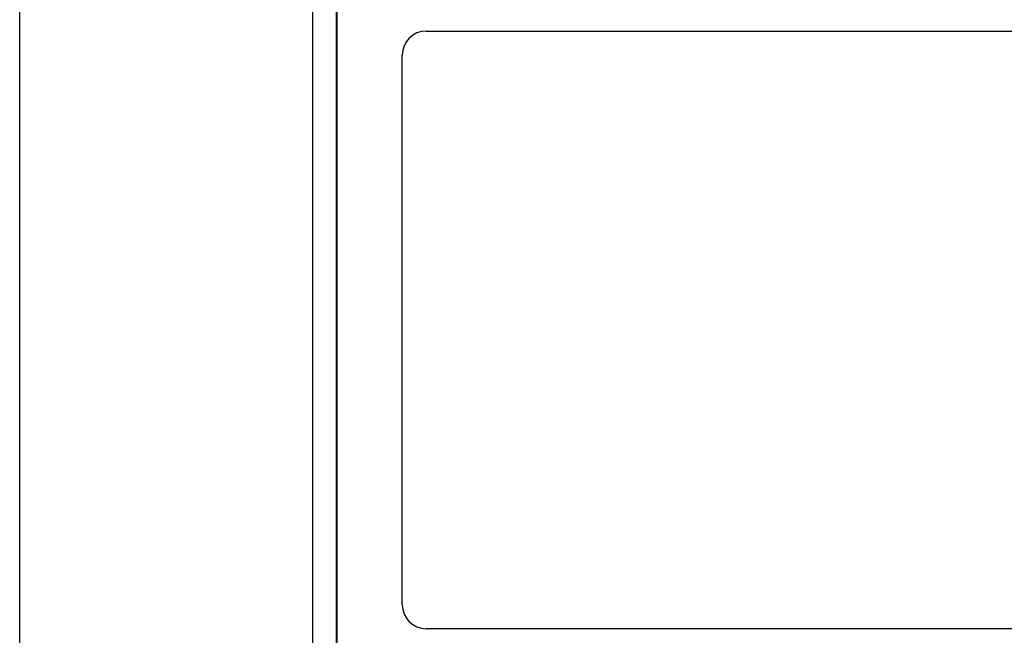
# Model space of a CAD drawing. Extents: x 0 to 420, y 0 to 297.
# Tile 8 of 27: x 132 to 174, y 97 to 123. Entities that reach past the tile are written whole.
import ezdxf

# ---------------------------------------------------------------- set-up
doc = ezdxf.new("R2010")
doc.units = 0
doc.layers.add('SICHTBAR__ISO_', color=7, linetype='CONTINUOUS')

msp = doc.modelspace()

# ---------------------------------------------------------------- linework, layer by layer
at = {"layer": 'SICHTBAR__ISO_'}
for p, q in [((132.35, 54.728), (132.35, 144.728)), ((144.6, 135.778), (144.6, 63.678)), ((145.6, 63.678), (145.6, 135.778)), ((145.615, 135.028), (145.615, 64.428)), ((149.35, 122.228), (195.35, 122.228)), ((148.35, 98.228), (148.35, 121.228)), ((195.35, 97.228), (149.35, 97.228))]:
    msp.add_line(p, q, dxfattribs=at)
for centre, start, end in [((149.35, 121.228), 90, 180), ((149.35, 98.228), 180, 270)]:
    msp.add_arc(centre, 1, start, end, dxfattribs=at)

doc.saveas('drawing.dxf')
